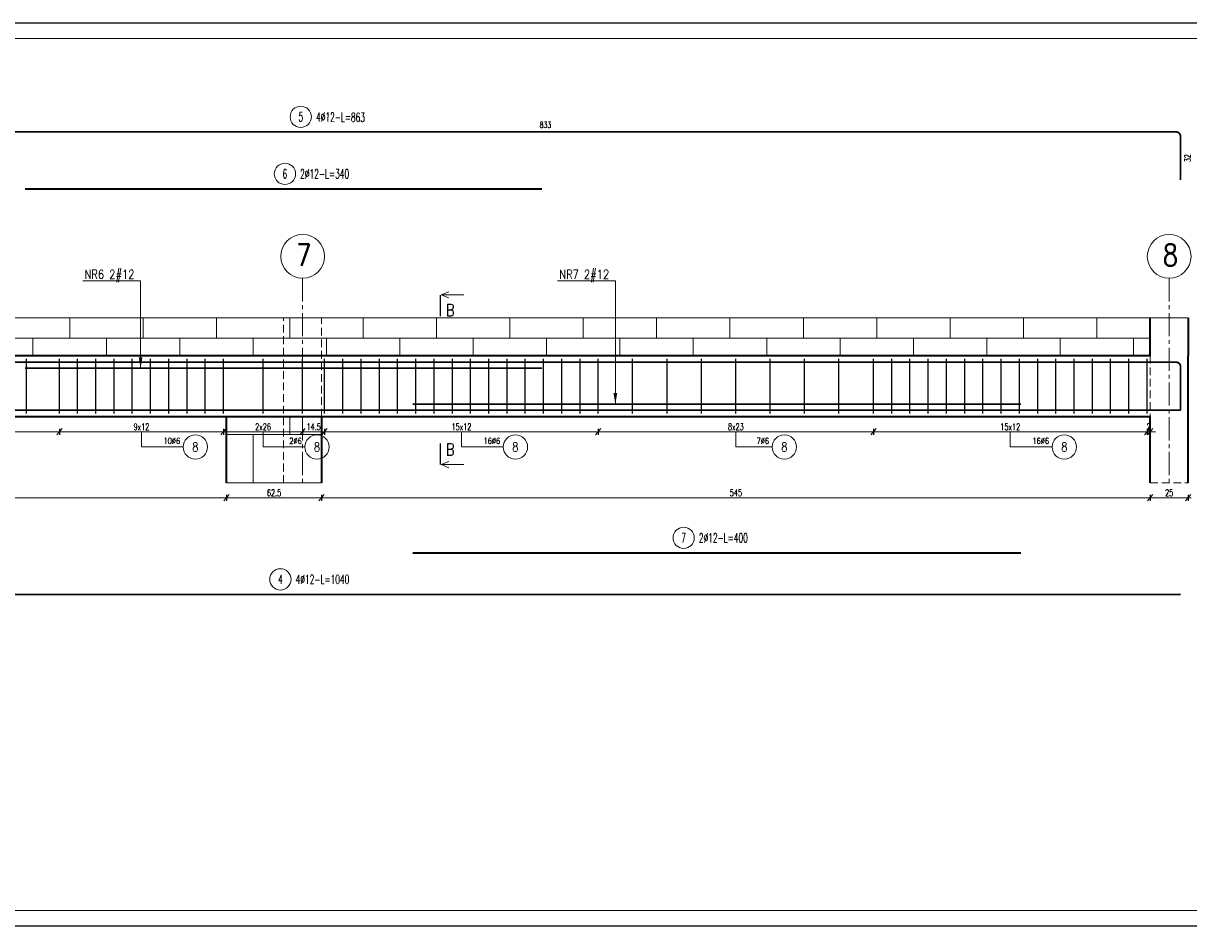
# Model space of a CAD drawing. Header units: centimetres. Extents: x 125945 to 146944, y 20629 to 31773.
# Tile 33 of 80: x 138220 to 138987, y 20629 to 21223. Entities that reach past the tile are written whole.
import ezdxf
from ezdxf.enums import TextEntityAlignment as Align

# ---------------------------------------------------------------- set-up
doc = ezdxf.new("R2010")
doc.units = ezdxf.units.CM
doc.linetypes.add('CENTER2', pattern=[28.575, 19.05, -3.175, 3.175, -3.175])
doc.linetypes.add('HIDDEN', pattern=[9.525, 6.35, -3.175])
for name, color, linetype, lineweight in [('e-cad_cienkie', 88, 'Continuous', 15), ('e-cad_opisy', 7, 'Continuous', 15), ('e-cad_osie', 172, 'CENTER2', 9), ('e-cad_ukryte', 1, 'HIDDEN', 15), ('e-cad_wymiary', 66, 'Continuous', 15), ('e-cad_wypelnienia', 254, 'Continuous', 9), ('K-ŚCIANY KONSTRUKCYJNE', 16, 'Continuous', 35), ('K-ŻELBET', 204, 'Continuous', 35), ('K-ŻELBET NIEWIDOCZNY', 9, 'HIDDEN', 20)]:
    doc.layers.add(name, color=color, linetype=linetype, lineweight=lineweight)
doc.layers.add('e-cad_prety_widok', color=3, linetype='Continuous')
doc.layers.add('e-cad_strzemiona', color=3, linetype='Continuous')
doc.styles.add('e-cad_1', font='simplex.shx', dxfattribs={"width": 0.6})
doc.styles.add('e-cad_2', font='simplex.shx', dxfattribs={"width": 0.8})
doc.styles.add('simpl', font='simplex.shx', dxfattribs={"width": 0.6})
doc.dimstyles.new('e-cad_1_20_[cm]', dxfattribs={"dimscale": 2, "dimtxt": 2.25, "dimasz": 1.75, "dimexe": 1, "dimexo": 0, "dimgap": 0.5, "dimtad": 1, "dimdec": 1, "dimrnd": 0.5, "dimdsep": 46, "dimtxsty": 'simpl', "dimblk": 'OBLIQUE', "dimcen": 0, "dimdle": 1, "dimclrd": 256, "dimclre": 256, "dimclrt": 256, "dimadec": 0, "dimazin": 0, "dimtfac": 1, "dimtdec": 1, "dimtix": 1, "dimtmove": 2, "dimatfit": 3, "dimldrblk": 'OBLIQUE', "dimfxl": 1, "dimfxlon": 1, "dimlwd": -1, "dimarcsym": 0})

# ---------------------------------------------------------------- blocks, each defined once
blk = doc.blocks.new('_Oblique')
at = {"color": 0, "linetype": 'ByBlock', "lineweight": -2}
blk.add_line((0.5, 0.6), (-0.5, -0.6), dxfattribs=at)
blk = doc.blocks.new('*D4196')
at = {"layer": 'Defpoints', "color": 0}
for p in [(138114.1, 20966.08), (138244.1, 20966.08), (138244.1, 20954.08)]:
    blk.add_point(p, dxfattribs=at)
at = {"layer": 'e-cad_wymiary', "ltscale": 0.8}
blk.add_line((138112.1, 20954.08), (138246.1, 20954.08), dxfattribs=at)
at = {"layer": 'e-cad_wymiary', "lineweight": -2, "ltscale": 0.8}
for p, q in [((138114.1, 20956.08), (138114.1, 20952.08)), ((138244.1, 20956.08), (138244.1, 20952.08))]:
    blk.add_line(p, q, dxfattribs=at)
at = {"layer": 'e-cad_wymiary', "xscale": 3.5, "yscale": 3.5, "zscale": 3.5, "rotation": 180}
blk.add_blockref('_Oblique', (138114.1, 20954.08), dxfattribs=at)
at = {"layer": 'e-cad_wymiary', "xscale": 3.5, "yscale": 3.5, "zscale": 3.5}
blk.add_blockref('_Oblique', (138244.1, 20954.08), dxfattribs=at)
at = {"layer": 'e-cad_wymiary', "ltscale": 0.8, "insert": (138179.1, 20957.33), "char_height": 4.5, "attachment_point": 5, "style": 'simpl'}
blk.add_mtext('6x22', dxfattribs=at)
blk = doc.blocks.new('*D4198')
at = {"layer": 'Defpoints', "color": 0}
for p in [(138244.1, 20966.08), (138352.1, 20966.08), (138244.1, 20954.08)]:
    blk.add_point(p, dxfattribs=at)
at = {"layer": 'e-cad_wymiary', "ltscale": 0.8}
blk.add_line((138354.1, 20954.08), (138242.1, 20954.08), dxfattribs=at)
at = {"layer": 'e-cad_wymiary', "lineweight": -2, "ltscale": 0.8}
for p, q in [((138244.1, 20956.08), (138244.1, 20952.08)), ((138352.1, 20956.08), (138352.1, 20952.08))]:
    blk.add_line(p, q, dxfattribs=at)
at = {"layer": 'e-cad_wymiary', "xscale": 3.5, "yscale": 3.5, "zscale": 3.5, "rotation": 180}
blk.add_blockref('_Oblique', (138244.1, 20954.08), dxfattribs=at)
at = {"layer": 'e-cad_wymiary', "xscale": 3.5, "yscale": 3.5, "zscale": 3.5}
blk.add_blockref('_Oblique', (138352.1, 20954.08), dxfattribs=at)
at = {"layer": 'e-cad_wymiary', "ltscale": 0.8, "insert": (138298.1, 20957.33), "char_height": 4.5, "attachment_point": 5, "style": 'simpl'}
blk.add_mtext('9x12', dxfattribs=at)
blk = doc.blocks.new('e-cad_ZelbetOpisNiezliczalny_1P')
at = {"layer": 'e-cad_cienkie'}
blk.add_circle((4, 0), 4, dxfattribs=at)
at = {"layer": 'e-cad_opisy', "ltscale": 0.04, "style": 'e-cad_1', "width": 0.8}
for tag, p in [('OPIS', (-1, 1)), ('UWAGI', (-1, -3))]:
    blk.add_attdef(tag, text='', height=2, dxfattribs=at).set_placement(p, align=Align.RIGHT)
blk.add_attdef('NR', text='', height=3, dxfattribs=at).set_placement((4, 0), align=Align.MIDDLE_CENTER)
blk = doc.blocks.new('*D4200')
at = {"layer": 'Defpoints', "color": 0}
for p in [(138418.6, 20966.08), (138598.6, 20966.08), (138598.6, 20954.08)]:
    blk.add_point(p, dxfattribs=at)
at = {"layer": 'e-cad_wymiary', "ltscale": 0.8}
blk.add_line((138416.6, 20954.08), (138600.6, 20954.08), dxfattribs=at)
at = {"layer": 'e-cad_wymiary', "lineweight": -2, "ltscale": 0.8}
for p, q in [((138418.6, 20956.08), (138418.6, 20952.08)), ((138598.6, 20956.08), (138598.6, 20952.08))]:
    blk.add_line(p, q, dxfattribs=at)
at = {"layer": 'e-cad_wymiary', "xscale": 3.5, "yscale": 3.5, "zscale": 3.5, "rotation": 180}
blk.add_blockref('_Oblique', (138418.6, 20954.08), dxfattribs=at)
at = {"layer": 'e-cad_wymiary', "xscale": 3.5, "yscale": 3.5, "zscale": 3.5}
blk.add_blockref('_Oblique', (138598.6, 20954.08), dxfattribs=at)
at = {"layer": 'e-cad_wymiary', "ltscale": 0.8, "insert": (138508.6, 20957.33), "char_height": 4.5, "attachment_point": 5, "style": 'simpl'}
blk.add_mtext('15x12', dxfattribs=at)
blk = doc.blocks.new('*D4201')
at = {"layer": 'Defpoints', "color": 0}
for p in [(138598.6, 20966.08), (138779.6, 20966.08), (138779.6, 20954.08)]:
    blk.add_point(p, dxfattribs=at)
at = {"layer": 'e-cad_wymiary', "ltscale": 0.8}
blk.add_line((138596.6, 20954.08), (138781.6, 20954.08), dxfattribs=at)
at = {"layer": 'e-cad_wymiary', "lineweight": -2, "ltscale": 0.8}
for p, q in [((138598.6, 20956.08), (138598.6, 20952.08)), ((138779.6, 20956.08), (138779.6, 20952.08))]:
    blk.add_line(p, q, dxfattribs=at)
at = {"layer": 'e-cad_wymiary', "xscale": 3.5, "yscale": 3.5, "zscale": 3.5, "rotation": 180}
blk.add_blockref('_Oblique', (138598.6, 20954.08), dxfattribs=at)
at = {"layer": 'e-cad_wymiary', "xscale": 3.5, "yscale": 3.5, "zscale": 3.5}
blk.add_blockref('_Oblique', (138779.6, 20954.08), dxfattribs=at)
at = {"layer": 'e-cad_wymiary', "ltscale": 0.8, "insert": (138689.1, 20957.33), "char_height": 4.5, "attachment_point": 5, "style": 'simpl'}
blk.add_mtext('8x23', dxfattribs=at)
blk = doc.blocks.new('*D4202')
at = {"layer": 'Defpoints', "color": 0}
for p in [(138959.6, 20966.08), (138961.6, 20966.08), (138961.6, 20954.08)]:
    blk.add_point(p, dxfattribs=at)
at = {"layer": 'e-cad_wymiary', "ltscale": 0.8}
for p, q in [((138959.6, 20954.08), (138956.1, 20954.08)), ((138957.6, 20954.08), (138963.6, 20954.08)), ((138961.6, 20954.08), (138965.1, 20954.08))]:
    blk.add_line(p, q, dxfattribs=at)
at = {"layer": 'e-cad_wymiary', "lineweight": -2, "ltscale": 0.8}
for p, q in [((138959.6, 20956.08), (138959.6, 20952.08)), ((138961.6, 20956.08), (138961.6, 20952.08))]:
    blk.add_line(p, q, dxfattribs=at)
at = {"layer": 'e-cad_wymiary', "xscale": 3.5, "yscale": 3.5, "zscale": 3.5}
blk.add_blockref('_Oblique', (138959.6, 20954.08), dxfattribs=at)
at = {"layer": 'e-cad_wymiary', "xscale": 3.5, "yscale": 3.5, "zscale": 3.5, "rotation": 180}
blk.add_blockref('_Oblique', (138961.6, 20954.08), dxfattribs=at)
at = {"layer": 'e-cad_wymiary', "ltscale": 0.8, "insert": (138960.6, 20957.33), "char_height": 4.5, "attachment_point": 5, "style": 'simpl'}
blk.add_mtext('2', dxfattribs=at)
blk = doc.blocks.new('*D4203')
at = {"layer": 'Defpoints', "color": 0}
for p in [(138779.6, 20966.08), (138959.6, 20966.08), (138779.6, 20954.08)]:
    blk.add_point(p, dxfattribs=at)
at = {"layer": 'e-cad_wymiary', "ltscale": 0.8}
blk.add_line((138961.6, 20954.08), (138777.6, 20954.08), dxfattribs=at)
at = {"layer": 'e-cad_wymiary', "lineweight": -2, "ltscale": 0.8}
for p, q in [((138779.6, 20956.08), (138779.6, 20952.08)), ((138959.6, 20956.08), (138959.6, 20952.08))]:
    blk.add_line(p, q, dxfattribs=at)
at = {"layer": 'e-cad_wymiary', "xscale": 3.5, "yscale": 3.5, "zscale": 3.5, "rotation": 180}
blk.add_blockref('_Oblique', (138779.6, 20954.08), dxfattribs=at)
at = {"layer": 'e-cad_wymiary', "xscale": 3.5, "yscale": 3.5, "zscale": 3.5}
blk.add_blockref('_Oblique', (138959.6, 20954.08), dxfattribs=at)
at = {"layer": 'e-cad_wymiary', "ltscale": 0.8, "insert": (138869.6, 20957.33), "char_height": 4.5, "attachment_point": 5, "style": 'simpl'}
blk.add_mtext('15x12', dxfattribs=at)
blk = doc.blocks.new('*D4206')
at = {"layer": 'Defpoints', "color": 0}
for p in [(138352.1, 20966.08), (138404.1, 20966.08), (138404.1, 20954.08)]:
    blk.add_point(p, dxfattribs=at)
at = {"layer": 'e-cad_wymiary', "ltscale": 0.8}
blk.add_line((138350.1, 20954.08), (138406.1, 20954.08), dxfattribs=at)
at = {"layer": 'e-cad_wymiary', "lineweight": -2, "ltscale": 0.8}
for p, q in [((138352.1, 20956.08), (138352.1, 20952.08)), ((138404.1, 20956.08), (138404.1, 20952.08))]:
    blk.add_line(p, q, dxfattribs=at)
at = {"layer": 'e-cad_wymiary', "xscale": 3.5, "yscale": 3.5, "zscale": 3.5, "rotation": 180}
blk.add_blockref('_Oblique', (138352.1, 20954.08), dxfattribs=at)
at = {"layer": 'e-cad_wymiary', "xscale": 3.5, "yscale": 3.5, "zscale": 3.5}
blk.add_blockref('_Oblique', (138404.1, 20954.08), dxfattribs=at)
at = {"layer": 'e-cad_wymiary', "ltscale": 0.8, "insert": (138378.1, 20957.33), "char_height": 4.5, "attachment_point": 5, "style": 'simpl'}
blk.add_mtext('2x26', dxfattribs=at)
blk = doc.blocks.new('*D4207')
at = {"layer": 'Defpoints', "color": 0}
for p in [(138404.1, 20966.08), (138418.6, 20966.08), (138418.6, 20954.08)]:
    blk.add_point(p, dxfattribs=at)
at = {"layer": 'e-cad_wymiary', "ltscale": 0.8}
blk.add_line((138402.1, 20954.08), (138420.6, 20954.08), dxfattribs=at)
at = {"layer": 'e-cad_wymiary', "lineweight": -2, "ltscale": 0.8}
for p, q in [((138404.1, 20956.08), (138404.1, 20952.08)), ((138418.6, 20956.08), (138418.6, 20952.08))]:
    blk.add_line(p, q, dxfattribs=at)
at = {"layer": 'e-cad_wymiary', "xscale": 3.5, "yscale": 3.5, "zscale": 3.5, "rotation": 180}
blk.add_blockref('_Oblique', (138404.1, 20954.08), dxfattribs=at)
at = {"layer": 'e-cad_wymiary', "xscale": 3.5, "yscale": 3.5, "zscale": 3.5}
blk.add_blockref('_Oblique', (138418.6, 20954.08), dxfattribs=at)
at = {"layer": 'e-cad_wymiary', "ltscale": 0.8, "insert": (138411.35, 20957.33), "char_height": 4.5, "attachment_point": 5, "style": 'simpl'}
blk.add_mtext('14.5', dxfattribs=at)
blk = doc.blocks.new('e-cad_przekroj_1_1_P')
for points in [[(0.25, 7), (2.75, 8)], [(0.25, 7), (7.75, 7)], [(0.25, 7), (2.75, 6)]]:
    blk.add_lwpolyline(points)
at = {"const_width": 0.5}
blk.add_lwpolyline([(0, 0), (0, 7)], dxfattribs=at)
at = {"style": 'e-cad_1', "width": 0.8}
blk.add_attdef('SYMBOL', (1.75, 0), '', height=4, dxfattribs=at)
blk = doc.blocks.new('e-cad_przekroj_1_2_P')
at = {"const_width": 0.5}
blk.add_lwpolyline([(0, 0), (0, -7)], dxfattribs=at)
for points in [[(0.25, -7), (2.75, -6)], [(0.25, -7), (7.75, -7)], [(0.25, -7), (2.75, -8)]]:
    blk.add_lwpolyline(points)
at = {"style": 'e-cad_1', "width": 0.8}
blk.add_attdef('SYMBOL', (1.75, -4), '', height=4, dxfattribs=at)
blk = doc.blocks.new('*D4213')
at = {"layer": 'Defpoints', "color": 0}
for p in [(138004.1, 20920.39), (138354.1, 20920.39), (138354.1, 20910.66)]:
    blk.add_point(p, dxfattribs=at)
at = {"layer": 'e-cad_wymiary', "lineweight": -2, "ltscale": 0.8}
for p, q in [((138004.1, 20912.66), (138004.1, 20908.66)), ((138354.1, 20912.66), (138354.1, 20908.66))]:
    blk.add_line(p, q, dxfattribs=at)
at = {"layer": 'e-cad_wymiary', "ltscale": 0.8}
blk.add_line((138002.1, 20910.66), (138356.1, 20910.66), dxfattribs=at)
at = {"layer": 'e-cad_wymiary', "xscale": 3.5, "yscale": 3.5, "zscale": 3.5, "rotation": 180}
blk.add_blockref('_Oblique', (138004.1, 20910.66), dxfattribs=at)
at = {"layer": 'e-cad_wymiary', "xscale": 3.5, "yscale": 3.5, "zscale": 3.5}
blk.add_blockref('_Oblique', (138354.1, 20910.66), dxfattribs=at)
at = {"layer": 'e-cad_wymiary', "ltscale": 0.8, "insert": (138179.1, 20913.91), "char_height": 4.5, "attachment_point": 5, "style": 'simpl'}
blk.add_mtext('350', dxfattribs=at)
blk = doc.blocks.new('*D4214')
at = {"layer": 'Defpoints', "color": 0}
for p in [(138354.1, 20920.39), (138416.6, 20920.39), (138416.6, 20910.66)]:
    blk.add_point(p, dxfattribs=at)
at = {"layer": 'e-cad_wymiary', "lineweight": -2, "ltscale": 0.8}
for p, q in [((138354.1, 20912.66), (138354.1, 20908.66)), ((138416.6, 20912.66), (138416.6, 20908.66))]:
    blk.add_line(p, q, dxfattribs=at)
at = {"layer": 'e-cad_wymiary', "ltscale": 0.8}
blk.add_line((138352.1, 20910.66), (138418.6, 20910.66), dxfattribs=at)
at = {"layer": 'e-cad_wymiary', "xscale": 3.5, "yscale": 3.5, "zscale": 3.5, "rotation": 180}
blk.add_blockref('_Oblique', (138354.1, 20910.66), dxfattribs=at)
at = {"layer": 'e-cad_wymiary', "xscale": 3.5, "yscale": 3.5, "zscale": 3.5}
blk.add_blockref('_Oblique', (138416.6, 20910.66), dxfattribs=at)
at = {"layer": 'e-cad_wymiary', "ltscale": 0.8, "insert": (138385.35, 20913.91), "char_height": 4.5, "attachment_point": 5, "style": 'simpl'}
blk.add_mtext('62.5', dxfattribs=at)
blk = doc.blocks.new('*D4215')
at = {"layer": 'Defpoints', "color": 0}
for p in [(138416.6, 20920.39), (138961.6, 20920.39), (138961.6, 20910.66)]:
    blk.add_point(p, dxfattribs=at)
at = {"layer": 'e-cad_wymiary', "lineweight": -2, "ltscale": 0.8}
for p, q in [((138416.6, 20912.66), (138416.6, 20908.66)), ((138961.6, 20912.66), (138961.6, 20908.66))]:
    blk.add_line(p, q, dxfattribs=at)
at = {"layer": 'e-cad_wymiary', "ltscale": 0.8}
blk.add_line((138414.6, 20910.66), (138963.6, 20910.66), dxfattribs=at)
at = {"layer": 'e-cad_wymiary', "xscale": 3.5, "yscale": 3.5, "zscale": 3.5, "rotation": 180}
blk.add_blockref('_Oblique', (138416.6, 20910.66), dxfattribs=at)
at = {"layer": 'e-cad_wymiary', "xscale": 3.5, "yscale": 3.5, "zscale": 3.5}
blk.add_blockref('_Oblique', (138961.6, 20910.66), dxfattribs=at)
at = {"layer": 'e-cad_wymiary', "ltscale": 0.8, "insert": (138689.1, 20913.91), "char_height": 4.5, "attachment_point": 5, "style": 'simpl'}
blk.add_mtext('545', dxfattribs=at)
blk = doc.blocks.new('*D4216')
at = {"layer": 'Defpoints', "color": 0}
for p in [(138961.6, 20920.39), (138986.6, 20920.39), (138986.6, 20910.66)]:
    blk.add_point(p, dxfattribs=at)
at = {"layer": 'e-cad_wymiary', "lineweight": -2, "ltscale": 0.8}
for p, q in [((138961.6, 20912.66), (138961.6, 20908.66)), ((138986.6, 20912.66), (138986.6, 20908.66))]:
    blk.add_line(p, q, dxfattribs=at)
at = {"layer": 'e-cad_wymiary', "ltscale": 0.8}
blk.add_line((138959.6, 20910.66), (138988.6, 20910.66), dxfattribs=at)
at = {"layer": 'e-cad_wymiary', "xscale": 3.5, "yscale": 3.5, "zscale": 3.5, "rotation": 180}
blk.add_blockref('_Oblique', (138961.6, 20910.66), dxfattribs=at)
at = {"layer": 'e-cad_wymiary', "xscale": 3.5, "yscale": 3.5, "zscale": 3.5}
blk.add_blockref('_Oblique', (138986.6, 20910.66), dxfattribs=at)
at = {"layer": 'e-cad_wymiary', "ltscale": 0.8, "insert": (138974.1, 20913.91), "char_height": 4.5, "attachment_point": 5, "style": 'simpl'}
blk.add_mtext('25', dxfattribs=at)
blk = doc.blocks.new('e-cad_ZelbetOpis_7')
blk.add_circle((5, 5), 3.5)
at = {"layer": 'e-cad_opisy', "style": 'e-cad_1', "width": 0.6, "flags": 1}
for tag, p in [('SREDNICA', (25, 8)), ('DLUGOSC', (25, 7.5)), ('KOD', (30, 8)), ('HAK_1', (30, 7.5)), ('SZT', (25, 7)), ('GATUNEK_STALI', (25, 6.5)), ('OPIS_2', (25, 5.5)), ('KLASA_STALI', (25, 6)), ('A', (30, 6.5)), ('C', (30, 5.5)), ('HAK_2', (30, 7)), ('B', (30, 6)), ('D', (30, 5)), ('E', (30, 4.5)), ('F', (30, 4)), ('R', (30, 3.5)), ('HAK_1_DLUGOSC', (30, 3)), ('HAK_2_DLUGOSC', (30, 2.5)), ('KIERUNEK', (30, 2))]:
    blk.add_attdef(tag, p, '', height=0.3, dxfattribs=at)
at = {"layer": 'e-cad_opisy', "style": 'e-cad_1', "width": 0.6}
blk.add_attdef('NR', text='', height=3, dxfattribs=at).set_placement((5, 3.5), align=Align.CENTER)
for tag, p in [('OPIS_1', (10, 3.5)), ('UWAGI', (10, -6))]:
    blk.add_attdef(tag, p, '', height=3, dxfattribs=at)

msp = doc.modelspace()

# ---------------------------------------------------------------- hatches: boundary and pattern name
at = {"layer": 'e-cad_wypelnienia', "ltscale": 0.8}
h = msp.add_hatch(dxfattribs=at)
h.set_pattern_fill('APPIANRN', color=256, scale=0.2)
h.set_pattern_definition([(0, (136682.414, 20920.39), (0, 31.75), []), (90, (136682.414, 20920.39), (-24.13, 31.75), [31.75, -31.75])])
h.paths.add_polyline_path([(137066.6, 20920.39), (137066.6, 21029.08), (137491.6, 21029.08), (137491.6, 21004.08), (137074.1, 21004.08), (137074.1, 20964.08), (137104.1, 20964.08), (137104.1, 20920.39)])
h.paths.add_polyline_path([(138416.6, 21004.08), (138961.6, 21004.08), (138961.6, 21029.08), (138416.6, 21029.08)])
h.paths.add_polyline_path([(137966.6, 21004.08), (138391.6, 21004.08), (138391.6, 21029.08), (137966.6, 21029.08)])
h.paths.add_polyline_path([(137516.6, 21004.08), (137941.6, 21004.08), (137941.6, 21029.08), (137516.6, 21029.08)])
h.paths.add_polyline_path([(137005.88, 20920.39), (137041.6, 20920.39), (137041.6, 21029.08), (137005.88, 21029.08)])
h.paths.add_polyline_path([(137454.1, 20920.39), (137491.6, 20920.39), (137491.6, 20964.08), (137454.1, 20964.08)])
h.paths.add_polyline_path([(138354.1, 20920.39), (138391.6, 20920.39), (138391.6, 20964.08), (138354.1, 20964.08)])
h.paths.add_polyline_path([(137966.6, 20920.39), (138004.1, 20920.39), (138004.1, 20964.08), (137966.6, 20964.08)])
h.paths.add_polyline_path([(137904.1, 20920.39), (137941.6, 20920.39), (137941.6, 20964.08), (137904.1, 20964.08)])
h.paths.add_polyline_path([(137516.6, 20920.39), (137554.1, 20920.39), (137554.1, 20964.08), (137516.6, 20964.08)])
h.paths.add_polyline_path([(137054.1, 20920.39), (137066.6, 20920.39), (137066.6, 21029.08), (137054.1, 21029.08)])
h.paths.add_polyline_path([(137041.6, 20920.39), (137054.1, 20920.39), (137054.1, 21029.08), (137041.6, 21029.08)])
h.paths.add_polyline_path([(137954.1, 20920.39), (137966.6, 20920.39), (137966.6, 20964.08), (137954.1, 20964.08)])
h.paths.add_polyline_path([(138404.1, 20920.39), (138416.6, 20920.39), (138416.6, 20964.08), (138404.1, 20964.08)])
h.paths.add_polyline_path([(138391.6, 20920.39), (138404.1, 20920.39), (138404.1, 20964.08), (138391.6, 20964.08)])
h.paths.add_polyline_path([(137941.6, 20920.39), (137954.1, 20920.39), (137954.1, 20964.08), (137941.6, 20964.08)])
h.paths.add_polyline_path([(137504.1, 20920.39), (137516.6, 20920.39), (137516.6, 20964.08), (137504.1, 20964.08)])
h.paths.add_polyline_path([(137491.6, 20920.39), (137504.1, 20920.39), (137504.1, 20964.08), (137491.6, 20964.08)])
h.paths.add_polyline_path([(137954.1, 21004.08), (137966.6, 21004.08), (137966.6, 21029.08), (137954.1, 21029.08)])
h.paths.add_polyline_path([(138404.1, 21004.08), (138416.6, 21004.08), (138416.6, 21029.08), (138404.1, 21029.08)])
h.paths.add_polyline_path([(138391.6, 21004.08), (138404.1, 21004.08), (138404.1, 21029.08), (138391.6, 21029.08)])
h.paths.add_polyline_path([(137941.6, 21004.08), (137954.1, 21004.08), (137954.1, 21029.08), (137941.6, 21029.08)])
h.paths.add_polyline_path([(137504.1, 21004.08), (137516.6, 21004.08), (137516.6, 21029.08), (137504.1, 21029.08)])
h.paths.add_polyline_path([(137491.6, 21004.08), (137504.1, 21004.08), (137504.1, 21029.08), (137491.6, 21029.08)])

# ---------------------------------------------------------------- linework, layer by layer
at = {"layer": 'Defpoints'}
msp.add_lwpolyline([(136887.51, 20628.94), (139477.51, 20628.94), (139477.51, 21222.94), (136887.51, 21222.94)], close=True, dxfattribs=at)
at = {"layer": 'e-cad_cienkie', "ltscale": 1.2}
for p, q in [((138297.55, 21053.35), (138259.44, 21053.35)), ((138297.55, 20995.88), (138297.55, 21053.35)), ((138609.83, 21053.35), (138571.71, 21053.35)), ((138609.83, 20972.28), (138609.83, 21053.35))]:
    msp.add_line(p, q, dxfattribs=at)
at = {"layer": 'e-cad_cienkie'}
msp.add_lwpolyline([(136947.51, 20638.94), (139467.51, 20638.94), (139467.51, 21212.94), (136947.51, 21212.94)], close=True, dxfattribs=at)
at = {"layer": 'e-cad_cienkie', "ltscale": 0.8}
for points in [[(138298.1, 20944.08), (138325.59, 20944.08)], [(138378.1, 20944.08), (138405.59, 20944.08)], [(138508.6, 20944.08), (138536.09, 20944.08)], [(138689.1, 20944.08), (138712.93, 20944.08)], [(138869.6, 20944.08), (138897.09, 20944.08)]]:
    msp.add_lwpolyline(points, dxfattribs=at)
at = {"layer": 'e-cad_cienkie', "lineweight": -2, "ltscale": 1.2}
for points in [[(138298.75, 21003.08), (138297.55, 20995.88), (138296.35, 21003.08)], [(138611.03, 20979.48), (138609.83, 20972.28), (138608.63, 20979.48)]]:
    msp.add_solid(points, dxfattribs=at)
at = {"layer": 'e-cad_opisy'}
for centre in [(138404.1, 21069.49), (138974.1, 21069.49)]:
    msp.add_circle(centre, 14.4, dxfattribs=at)
at = {"layer": 'e-cad_osie', "ltscale": 0.8}
for p, q in [((138404.1, 21055.09), (138404.1, 20920.39)), ((138974.1, 21055.09), (138974.1, 20920.39))]:
    msp.add_line(p, q, dxfattribs=at)
at = {"layer": 'e-cad_prety_widok', "ltscale": 2}
for points in [[(138981.6, 21119.87, 1.2, 1.2, 0), (138981.6, 21148.47, 1.2, 1.2, 0.414214), (138978.6, 21151.47, 1.2, 1.2, 0), (138149.1, 21151.47, 0, 0, 0)], [(138221.6, 21113.84, 1.2, 1.2, 0), (138561.6, 21113.84, 0, 0, 0)], [(138981.6, 20968.28, 1.2, 1.2, 0), (138981.6, 20996.88, 1.2, 1.2, 0.414214), (138978.6, 20999.88, 1.2, 1.2, 0), (138149.1, 20999.88, 0, 0, 0)], [(138221.6, 20995.88, 1.2, 1.2, 0), (138561.6, 20995.88, 0, 0, 0)], [(138476.6, 20972.28, 1.2, 1.2, 0), (138876.6, 20972.28, 0, 0, 0)], [(137941.6, 20968.28, 1.2, 1.2, 0), (138981.6, 20968.28, 0, 0, 0)], [(138476.6, 20874.26, 1.2, 1.2, 0), (138876.6, 20874.26, 0, 0, 0)], [(137941.6, 20846.91, 1.2, 1.2, 0), (138981.6, 20846.91, 0, 0, 0)]]:
    msp.add_lwpolyline(points, format="xyseb", dxfattribs=at)
at = {"layer": 'e-cad_strzemiona', "ltscale": 0.8}
for points in [[(138222.6, 20966.08), (138222.6, 21002.08)], [(138244.1, 20966.08), (138244.1, 21002.08)], [(138256.1, 20966.08), (138256.1, 21002.08)], [(138268.1, 20966.08), (138268.1, 21002.08)], [(138280.1, 20966.08), (138280.1, 21002.08)], [(138292.1, 20966.08), (138292.1, 21002.08)], [(138304.1, 20966.08), (138304.1, 21002.08)], [(138316.1, 20966.08), (138316.1, 21002.08)], [(138328.1, 20966.08), (138328.1, 21002.08)], [(138340.1, 20966.08), (138340.1, 21002.08)], [(138352.1, 20966.08), (138352.1, 21002.08)], [(138378.1, 20966.08), (138378.1, 21002.08)], [(138404.1, 20966.08), (138404.1, 21002.08)], [(138418.6, 20966.08), (138418.6, 21002.08)], [(138430.6, 20966.08), (138430.6, 21002.08)], [(138442.6, 20966.08), (138442.6, 21002.08)], [(138454.6, 20966.08), (138454.6, 21002.08)], [(138466.6, 20966.08), (138466.6, 21002.08)], [(138478.6, 20966.08), (138478.6, 21002.08)], [(138490.6, 20966.08), (138490.6, 21002.08)], [(138502.6, 20966.08), (138502.6, 21002.08)], [(138514.6, 20966.08), (138514.6, 21002.08)], [(138526.6, 20966.08), (138526.6, 21002.08)], [(138538.6, 20966.08), (138538.6, 21002.08)], [(138550.6, 20966.08), (138550.6, 21002.08)], [(138562.6, 20966.08), (138562.6, 21002.08)], [(138574.6, 20966.08), (138574.6, 21002.08)], [(138586.6, 20966.08), (138586.6, 21002.08)], [(138598.6, 20966.08), (138598.6, 21002.08)], [(138621.2, 20966.08), (138621.2, 21002.08)], [(138643.8, 20966.08), (138643.8, 21002.08)], [(138666.4, 20966.08), (138666.4, 21002.08)], [(138689, 20966.08), (138689, 21002.08)], [(138711.6, 20966.08), (138711.6, 21002.08)], [(138734.2, 20966.08), (138734.2, 21002.08)], [(138756.8, 20966.08), (138756.8, 21002.08)], [(138779.6, 20966.08), (138779.6, 21002.08)], [(138791.6, 20966.08), (138791.6, 21002.08)], [(138803.6, 20966.08), (138803.6, 21002.08)], [(138815.6, 20966.08), (138815.6, 21002.08)], [(138827.6, 20966.08), (138827.6, 21002.08)], [(138839.6, 20966.08), (138839.6, 21002.08)], [(138851.6, 20966.08), (138851.6, 21002.08)], [(138863.6, 20966.08), (138863.6, 21002.08)], [(138875.6, 20966.08), (138875.6, 21002.08)], [(138887.6, 20966.08), (138887.6, 21002.08)], [(138899.6, 20966.08), (138899.6, 21002.08)], [(138911.6, 20966.08), (138911.6, 21002.08)], [(138923.6, 20966.08), (138923.6, 21002.08)], [(138935.6, 20966.08), (138935.6, 21002.08)], [(138947.6, 20966.08), (138947.6, 21002.08)], [(138959.6, 20966.08), (138959.6, 21002.08)]]:
    msp.add_lwpolyline(points, dxfattribs=at)
at = {"layer": 'e-cad_ukryte', "ltscale": 0.8}
for p, q in [((138391.6, 20920.39), (138391.6, 21029.08)), ((138416.6, 20964.08), (138416.6, 21029.08)), ((138354.1, 20920.39), (138416.6, 20920.39)), ((138961.6, 20920.39), (138986.6, 20920.39))]:
    msp.add_line(p, q, dxfattribs=at)
at = {"layer": 'e-cad_wypelnienia', "ltscale": 0.8}
msp.add_line((137005.88, 21029.08), (138986.6, 21029.08), dxfattribs=at)
at = {"layer": 'K-ŚCIANY KONSTRUKCYJNE', "ltscale": 0.8}
for p, q in [((138354.1, 20920.39), (138354.1, 20964.08)), ((138416.6, 20964.08), (138416.6, 20920.39))]:
    msp.add_line(p, q, dxfattribs=at)
at = {"layer": 'K-ŻELBET', "ltscale": 0.8}
for p, q in [((138961.6, 21004.08), (137074.1, 21004.08)), ((138986.6, 20920.39), (138986.6, 21004.08)), ((137074.1, 20964.08), (138961.6, 20964.08))]:
    msp.add_line(p, q, dxfattribs=at)
for points in [[(138961.6, 21004.08), (138961.6, 21029.08)], [(138986.6, 21029.08), (138986.6, 21004.08)], [(138961.6, 20920.39), (138961.6, 20964.08)]]:
    msp.add_lwpolyline(points, dxfattribs=at)
at = {"layer": 'K-ŻELBET NIEWIDOCZNY', "ltscale": 0.8}
msp.add_line((138961.6, 21004.08), (138961.6, 20964.08), dxfattribs=at)

# ---------------------------------------------------------------- block references
at = {"layer": 'e-cad_opisy', "ltscale": 0.8}
ref = msp.add_blockref('e-cad_ZelbetOpis_7', (138392.83, 21151.47), dxfattribs=dict(at, xscale=2, yscale=2, zscale=2, rotation=359.490552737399))
ref.add_attrib('OPIS_1', '4%%c12-L=863', (138412.89, 21158.29), dxfattribs={"height": 6, "rotation": 359.49055, "style": 'e-cad_1', "width": 0.6})
ref.add_attrib('NR', '5', dxfattribs={"height": 6, "rotation": 359.49055, "style": 'e-cad_1', "width": 0.6}).set_placement((138402.89, 21158.38), align=Align.CENTER)
ref = msp.add_blockref('e-cad_ZelbetOpis_7', (138382.47, 21113.84), dxfattribs=dict(at, xscale=2, yscale=2, zscale=2))
ref.add_attrib('OPIS_1', '2%%c12-L=340', (138402.47, 21120.84), dxfattribs={"height": 6, "style": 'e-cad_1', "width": 0.6})
ref.add_attrib('NR', '6', dxfattribs={"height": 6, "style": 'e-cad_1', "width": 0.6}).set_placement((138392.47, 21120.84), align=Align.CENTER)
at = {"layer": 'e-cad_opisy', "ltscale": 0.8, "xscale": 2, "yscale": 2, "zscale": 2}
for name, p, values in [('e-cad_przekroj_1_1_P', (138494.72, 21030.16), {'SYMBOL': 'B'}), ('e-cad_ZelbetOpisNiezliczalny_1P', (138325.59, 20944.08), {'OPIS': '10%%c6', 'NR': '8'}), ('e-cad_ZelbetOpisNiezliczalny_1P', (138405.59, 20944.08), {'OPIS': '2%%c6', 'NR': '8'}), ('e-cad_ZelbetOpisNiezliczalny_1P', (138536.09, 20944.08), {'OPIS': '16%%c6', 'NR': '8'}), ('e-cad_ZelbetOpisNiezliczalny_1P', (138712.93, 20944.08), {'OPIS': '7%%c6', 'NR': '8'}), ('e-cad_ZelbetOpisNiezliczalny_1P', (138897.09, 20944.08), {'OPIS': '16%%c6', 'NR': '8'}), ('e-cad_przekroj_1_2_P', (138494.72, 20946.43), {'SYMBOL': 'B'})]:
    msp.add_blockref(name, p, dxfattribs=at).add_auto_attribs(values)
at = {"layer": 'e-cad_opisy', "ltscale": 0.8}
ref = msp.add_blockref('e-cad_ZelbetOpis_7', (138644.74, 20874.26), dxfattribs=dict(at, xscale=2, yscale=2, zscale=2))
ref.add_attrib('OPIS_1', '2%%c12-L=400', (138664.74, 20881.26), dxfattribs={"height": 6, "style": 'e-cad_1', "width": 0.6})
ref.add_attrib('NR', '7', dxfattribs={"height": 6, "style": 'e-cad_1', "width": 0.6}).set_placement((138654.74, 20881.26), align=Align.CENTER)
ref = msp.add_blockref('e-cad_ZelbetOpis_7', (138379.51, 20846.91), dxfattribs=dict(at, xscale=2, yscale=2, zscale=2))
ref.add_attrib('OPIS_1', '4%%c12-L=1040', (138399.51, 20853.91), dxfattribs={"height": 6, "style": 'e-cad_1', "width": 0.6})
ref.add_attrib('NR', '4', dxfattribs={"height": 6, "style": 'e-cad_1', "width": 0.6}).set_placement((138389.51, 20853.91), align=Align.CENTER)

# ---------------------------------------------------------------- texts
at = {"layer": 'e-cad_opisy', "ltscale": 0.8, "style": 'e-cad_1', "width": 0.6}
msp.add_text('833', height=4, dxfattribs=at).set_placement((138563.85, 21156.07), align=Align.MIDDLE_CENTER)
msp.add_text('32', height=4, rotation=90, dxfattribs=at).set_placement((138986.2, 21134.17), align=Align.MIDDLE_CENTER)
at = {"layer": 'e-cad_opisy', "ltscale": 2, "style": 'e-cad_2', "width": 0.8}
for s, p in [('7', (138400.03, 21063.19)), ('8', (138970.03, 21063.19))]:
    msp.add_text(s, height=14.4, dxfattribs=at).set_placement(p)
at = {"layer": 'e-cad_opisy', "ltscale": 1.2, "style": 'e-cad_1', "width": 0.8}
for s, p in [('NR6 2#12', (138260.62, 21054.65)), ('NR7 2#12', (138572.9, 21054.65))]:
    msp.add_text(s, height=6, dxfattribs=at).set_placement(p)

# ---------------------------------------------------------------- dimensions: what is measured, and where the dimension line sits
at = {"layer": 'e-cad_wymiary', "ltscale": 0.8}
for p1, p2, distance, text, picture, middle in [((138114.1, 20966.08), (138244.1, 20966.08), -12, '6x22', '*D4196', (138179.1, 20957.33)), ((138352.1, 20966.08), (138244.1, 20966.08), 12, '9x12', '*D4198', (138298.1, 20957.33)), ((138418.6, 20966.08), (138598.6, 20966.08), -12, '15x12', '*D4200', (138508.6, 20957.33)), ((138598.6, 20966.08), (138779.6, 20966.08), -12, '8x23', '*D4201', (138689.1, 20957.33)), ((138959.6, 20966.08), (138779.6, 20966.08), 12, '15x12', '*D4203', (138869.6, 20957.33))]:
    dim = msp.add_aligned_dim(p1=p1, p2=p2, distance=distance, text=text, dimstyle='e-cad_1_20_[cm]', dxfattribs=at)
    dim.commit()
    dim.dimension.update_dxf_attribs({"geometry": picture, "text_midpoint": middle})
dim = msp.add_linear_dim(base=(138404.1, 20954.08), p1=(138352.1, 20966.08), p2=(138404.1, 20966.08), text='2x26', dimstyle='e-cad_1_20_[cm]', override={"dimtxsty": 'simpl', "dimtolj": 0}, dxfattribs=at)
dim.commit()
dim.dimension.update_dxf_attribs({"geometry": '*D4206', "text_midpoint": (138378.1, 20957.33)})
for base, p1, p2, picture, middle in [((138418.6, 20954.08), (138404.1, 20966.08), (138418.6, 20966.08), '*D4207', (138411.35, 20957.33)), ((138354.1, 20910.66), (138004.1, 20920.39), (138354.1, 20920.39), '*D4213', (138179.1, 20913.91)), ((138416.6, 20910.66), (138354.1, 20920.39), (138416.6, 20920.39), '*D4214', (138385.35, 20913.91)), ((138961.6, 20910.66), (138416.6, 20920.39), (138961.6, 20920.39), '*D4215', (138689.1, 20913.91)), ((138986.6, 20910.66), (138961.6, 20920.39), (138986.6, 20920.39), '*D4216', (138974.1, 20913.91))]:
    dim = msp.add_linear_dim(base=base, p1=p1, p2=p2, dimstyle='e-cad_1_20_[cm]', dxfattribs=at)
    dim.commit()
    dim.dimension.update_dxf_attribs({"geometry": picture, "text_midpoint": middle})
dim = msp.add_aligned_dim(p1=(138959.6, 20966.08), p2=(138961.6, 20966.08), distance=-12, dimstyle='e-cad_1_20_[cm]', dxfattribs=at)
dim.commit()
dim.dimension.update_dxf_attribs({"geometry": '*D4202', "text_midpoint": (138960.6, 20957.33)})

# ---------------------------------------------------------------- leaders
at = {"layer": 'e-cad_cienkie', "ltscale": 0.8}
for points in [[(138298.1, 20954.08), (138298.1, 20944.08)], [(138378.1, 20954.08), (138378.1, 20944.08)], [(138508.6, 20954.08), (138508.6, 20944.08)], [(138689.1, 20954.08), (138689.1, 20944.08)], [(138869.6, 20954.08), (138869.6, 20944.08)]]:
    msp.add_leader(points, dimstyle='e-cad_1_20_[cm]', override={"dimldrblk": 'None'}, dxfattribs=at)

doc.saveas('drawing.dxf')
